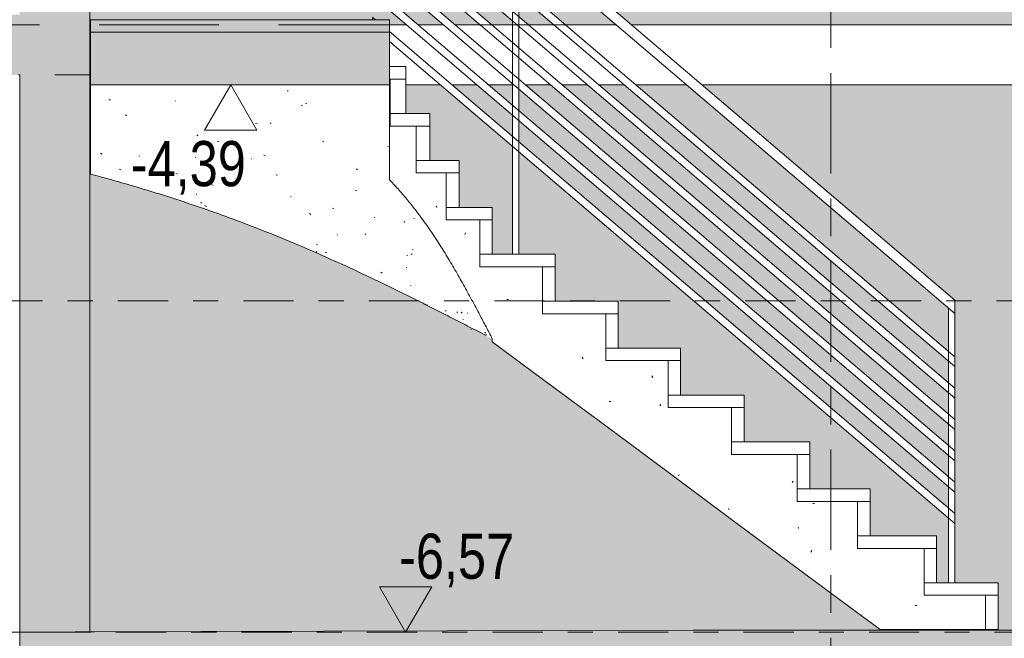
# Model space of a CAD drawing. Header units: metres. Extents: x -28 to 176, y -14 to 869.
# Tile 38 of 60: x 56.96 to 60.88, y -9.39 to -6.93. Entities that reach past the tile are written whole.
import ezdxf

# ---------------------------------------------------------------- set-up
doc = ezdxf.new("R2010")
doc.units = ezdxf.units.M
for name, pattern in [('_Ebene_', [0.4, 0.2, -0.1, 0, -0.1]), ('_Rasterlinie_', [0.75, 0.4, -0.1, 0.15, -0.1]), ('Abgebrochen', [0.714375, 0.47625, -0.238125])]:
    doc.linetypes.add(name, pattern=pattern)
for name, color, linetype, lineweight in [('A_Ebenen', 130, 'Continuous', 5), ('A_Geländer', 7, 'Continuous', 5), ('A_Geländer_Pfosten', 7, 'Continuous', 5), ('A_Geschossdecken', 7, 'Continuous', 5), ('A_Geschossdecken_Schraffur', 7, 'Continuous', 5), ('A_Hoehenkoten', 124, 'Continuous', 5), ('A_Raster', 128, 'Continuous', 5), ('A_Treppe', 38, 'Continuous', 5), ('A_Wand', 244, 'Continuous', 5), ('A_Wand_Schraff', 1, 'Continuous', 5), ('A_Wände_Oberflächenschraffur', 244, 'Continuous', 5)]:
    doc.layers.add(name, color=color, linetype=linetype, lineweight=lineweight)
doc.styles.add('Arial', font='arial.ttf', dxfattribs={"width": 0.8, "height": 0.18})
pattern_1 = [(0, (65.62118, 18.958), (0.813, 0.203), [0.007, -0.603, 0.007, -0.603, -3.251]), (0, (65.62118, 18.958), (0.813, 0.203), [-1.219, 0.007, -1.212, 0.007, -0.603, -1.422]), (0, (65.62118, 18.958), (0.813, 0.203), [-3.048, 0.007, -0.4, 0.007, -1.009]), (120, (65.92618, 19.06), (-0.5823032, 0.6025787), [0.007, -0.603, 0.007, -0.603, -3.251]), (120, (65.92618, 19.06), (-0.5823032, 0.6025787), [-1.219, 0.007, -1.212, 0.007, -0.603, -1.422]), (120, (65.92618, 19.06), (-0.5823032, 0.6025787), [-3.048, 0.007, -0.4, 0.007, -1.009]), (240, (66.02718, 19.466), (-0.2306968, -0.8055787), [0.007, -0.603, 0.007, -0.603, -3.251]), (240, (66.02718, 19.466), (-0.2306968, -0.8055787), [-1.219, 0.007, -1.212, 0.007, -0.603, -1.422]), (240, (66.02718, 19.466), (-0.2306968, -0.8055787), [-3.048, 0.007, -0.4, 0.007, -1.009])]

# ---------------------------------------------------------------- blocks, each defined once
blk = doc.blocks.new('FP_39-D')
at = {"layer": 'A_Treppe', "color": 7}
for p, q in [((-14.1828, -7.2068), (-14.18, -7.2102)), ((-14.8882, -7.245), (-14.8949, -7.244)), ((-14.6318, -7.2503), (-14.6291, -7.2479)), ((-14.1232, -7.2669), (-14.1294, -7.2658)), ((-14.1106, -7.26), (-14.1072, -7.2575)), ((-14.8286, -7.3042), (-14.8239, -7.3077)), ((-14.3044, -7.3386), (-14.3105, -7.3376)), ((-14.2521, -7.3357), (-14.2486, -7.3392)), ((-14.5448, -7.3845), (-14.5403, -7.3879)), ((-14.4566, -7.4101), (-14.4628, -7.4091)), ((-14.0423, -7.4115), (-14.0398, -7.4091)), ((-13.7815, -7.4301), (-13.783, -7.4298)), ((-14.9282, -7.4571), (-14.9218, -7.4605)), ((-14.7738, -7.4699), (-14.7735, -7.4675)), ((-14.5494, -7.4751), (-14.5486, -7.4727)), ((-14.3275, -7.4802), (-14.3262, -7.4778)), ((-14.277, -7.4646), (-14.2728, -7.468)), ((-14.8471, -7.5214), (-14.8535, -7.5204)), ((-13.9078, -7.5199), (-13.9046, -7.5233)), ((-14.6275, -7.5374), (-14.6213, -7.5408)), ((-14.2231, -7.5439), (-14.2286, -7.5428)), ((-14.4794, -7.584), (-14.4852, -7.583)), ((-13.9068, -7.6058), (-13.9117, -7.6048)), ((-14.5452, -7.6215), (-14.5462, -7.6191)), ((-14.1701, -7.6317), (-14.1698, -7.6293)), ((-14.5241, -7.6553), (-14.5298, -7.6543)), ((-14.5132, -7.666), (-14.5059, -7.6695)), ((-13.9986, -7.6776), (-14.0034, -7.6765)), ((-14.0957, -7.6978), (-14.0906, -7.7012)), ((-13.8375, -7.7147), (-13.8368, -7.7123)), ((-13.6795, -7.719), (-13.6782, -7.7165)), ((-13.7183, -7.7285), (-13.7153, -7.7319)), ((-13.9843, -7.7833), (-13.9852, -7.7809)), ((-13.8751, -7.7778), (-13.8707, -7.7813)), ((-14.0631, -7.8205), (-14.0676, -7.8194)), ((-13.6822, -7.842), (-13.6857, -7.841)), ((-14.0665, -7.8514), (-14.069, -7.849)), ((-14.0334, -7.8508), (-14.0267, -7.8542)), ((-13.7065, -7.8663), (-13.7069, -7.8639)), ((-13.6905, -7.8576), (-13.6869, -7.8611)), ((-13.7076, -7.9139), (-13.7109, -7.9128)), ((-13.812, -7.931), (-13.8061, -7.9344)), ((-13.6907, -7.9854), (-13.6938, -7.9844)), ((-13.6319, -8.0597), (-13.6255, -8.0631)), ((-13.5509, -8.0864), (-13.5539, -8.084)), ((-13.5059, -8.0913), (-13.5082, -8.0889)), ((-13.4916, -8.091), (-13.4877, -8.0944)), ((-13.4822, -8.1192), (-13.4842, -8.1181)), ((-13.4647, -8.0959), (-13.4662, -8.0935)), ((-13.4518, -8.1594), (-13.4541, -8.1584)), ((-13.3974, -8.1706), (-13.3946, -8.1741)), ((-13.3908, -8.181), (-13.3919, -8.18))]:
    blk.add_line(p, q, dxfattribs=at)
blk = doc.blocks.new('Geländer - 25mm 2-8070344-D')
at = {"layer": 'A_Geländer_Pfosten', "color": 250, "lineweight": 9}
for p, q in [((-11.5499, -8.0743), (-11.5499, -9.1682)), ((-11.5249, -9.1682), (-11.5249, -8.0956))]:
    blk.add_line(p, q, dxfattribs=at)
at = {"layer": 'A_Geländer_Pfosten', "color": 250, "lineweight": 9, "flags": 128}
for points in [[(-11.5375, -8.0849), (-11.5429, -8.0803), (-11.5472, -8.0766), (-11.5496, -8.0745), (-11.5499, -8.0743)], [(-11.5249, -8.0956), (-11.5252, -8.0953), (-11.5277, -8.0933), (-11.532, -8.0895), (-11.5375, -8.0849)]]:
    blk.add_lwpolyline(points, dxfattribs=at)
blk = doc.blocks.new('Geländer - 25mm 2-8070342-D')
at = {"layer": 'A_Geländer_Pfosten', "color": 250, "lineweight": 9}
for p, q in [((-13.2873, -6.795), (-13.2873, -7.8597)), ((-13.2623, -7.8597), (-13.2623, -6.8163))]:
    blk.add_line(p, q, dxfattribs=at)
blk = doc.blocks.new('Geländer - Geländer-8097931-D')
at = {"layer": 'A_Geländer', "lineweight": 9}
for points in [[(-13.8599, -5.9651), (-13.8458, -5.9592), (-13.8399, -5.9451), (-13.8458, -5.931), (-13.8599, -5.9251), (-13.874, -5.931), (-13.8799, -5.9451), (-13.874, -5.9592)], [(-13.8599, -6.1801), (-13.8493, -6.1757), (-13.8449, -6.1651), (-13.8493, -6.1545), (-13.8599, -6.1501), (-13.8705, -6.1545), (-13.8749, -6.1651), (-13.8705, -6.1757)], [(-13.8599, -6.3051), (-13.8493, -6.3007), (-13.8452, -6.2894), (-13.8493, -6.2795), (-13.8599, -6.2751), (-13.8705, -6.2795), (-13.8749, -6.2901), (-13.8705, -6.3007)], [(-13.8599, -6.4301), (-13.8493, -6.4257), (-13.8449, -6.4151), (-13.8493, -6.4045), (-13.8599, -6.4001), (-13.8705, -6.4045), (-13.8749, -6.4151), (-13.8705, -6.4257)], [(-13.8599, -6.5551), (-13.8493, -6.5507), (-13.8449, -6.5401), (-13.8493, -6.5295), (-13.8599, -6.5251), (-13.8705, -6.5295), (-13.8749, -6.5401), (-13.8705, -6.5507)], [(-13.8599, -6.6801), (-13.8493, -6.6757), (-13.8449, -6.6651), (-13.8493, -6.6545), (-13.8599, -6.6501), (-13.8705, -6.6545), (-13.8749, -6.6651), (-13.8705, -6.6757)], [(-13.8599, -6.8051), (-13.8493, -6.8007), (-13.8449, -6.7901), (-13.8493, -6.7795), (-13.8599, -6.7751), (-13.8705, -6.7795), (-13.8749, -6.7901), (-13.8705, -6.8007)]]:
    blk.add_hatch(color=253, dxfattribs=at).paths.add_polyline_path(points, flags=0)
at = {"layer": 'A_Geländer', "color": 250, "lineweight": 9}
for p, q in [((-13.8847, -5.9614), (-13.8847, -6.0894)), ((-13.8799, -5.9451), (-13.8799, -5.9614)), ((-13.8779, -5.9537), (-13.8772, -5.9525)), ((-13.8426, -5.9525), (-13.8424, -5.9529)), ((-13.8399, -5.9614), (-13.8399, -5.9451)), ((-13.8649, -5.9792), (-13.8624, -5.979)), ((-13.8447, -6.0709), (-13.8447, -5.9716)), ((-13.8624, -6.079), (-13.8649, -6.0802)), ((-13.8625, -6.0791), (-13.8601, -6.078)), ((-11.5249, -8.043), (-13.8399, -6.0687)), ((-13.8799, -6.0872), (-11.5249, -8.0956)), ((-13.8749, -6.1651), (-13.8749, -6.1832)), ((-13.8449, -6.1831), (-13.8449, -6.1651)), ((-13.8749, -6.2901), (-13.8749, -6.3082)), ((-11.5249, -8.268), (-13.8449, -6.2895)), ((-13.8449, -6.3081), (-13.8449, -6.2901)), ((-13.8449, -6.3093), (-13.8449, -6.3042)), ((-13.8449, -6.3289), (-11.5249, -8.3074)), ((-13.8749, -6.4151), (-13.8749, -6.4332)), ((-11.5249, -8.393), (-13.8449, -6.4145)), ((-13.8449, -6.4331), (-13.8449, -6.4151)), ((-13.8449, -6.4343), (-13.8449, -6.4292)), ((-13.8449, -6.4539), (-11.5249, -8.4324)), ((-13.8749, -6.5401), (-13.8749, -6.5582)), ((-11.5249, -8.518), (-13.8449, -6.5395)), ((-13.8449, -6.5581), (-13.8449, -6.5401)), ((-13.8449, -6.5593), (-13.8449, -6.5542)), ((-13.8449, -6.5789), (-11.5249, -8.5574)), ((-13.8749, -6.6651), (-13.8749, -6.6832)), ((-11.5249, -8.643), (-13.8449, -6.6645)), ((-13.8449, -6.6831), (-13.8449, -6.6651)), ((-13.8449, -6.6843), (-13.8449, -6.6792)), ((-13.8449, -6.7039), (-11.5249, -8.6824)), ((-13.8749, -6.7901), (-13.8749, -6.8082)), ((-11.5249, -8.768), (-13.8449, -6.7895)), ((-13.8449, -6.8081), (-13.8449, -6.7901)), ((-13.8449, -6.8093), (-13.8449, -6.8042)), ((-13.8449, -6.8289), (-11.5249, -8.8074)), ((-13.8324, -6.9251), (-13.8449, -6.9145)), ((-11.5249, -8.893), (-13.7773, -6.9721)), ((-13.7773, -7.0115), (-11.5249, -8.9324))]:
    blk.add_line(p, q, dxfattribs=at)
at = {"layer": 'A_Geländer', "color": 250, "lineweight": 9, "flags": 128}
for points in [[(-13.8799, -5.9498), (-13.8819, -5.9524), (-13.884, -5.9566), (-13.8847, -5.9612), (-13.884, -5.9658), (-13.8821, -5.9701), (-13.8789, -5.9738), (-13.8748, -5.9767), (-13.87, -5.9785), (-13.8649, -5.9792)], [(-13.8399, -5.9614), (-13.8406, -5.966), (-13.8426, -5.9703), (-13.8458, -5.974), (-13.8499, -5.9768), (-13.8547, -5.9786), (-13.8599, -5.9792), (-13.8651, -5.9786), (-13.8699, -5.9768), (-13.874, -5.974), (-13.8772, -5.9703), (-13.8792, -5.966), (-13.8799, -5.9614)], [(-13.8601, -6.078), (-13.8549, -6.0756), (-13.8501, -6.0733), (-13.8459, -6.0714), (-13.8427, -6.07), (-13.8406, -6.069), (-13.8399, -6.0687)], [(-13.8649, -6.0802), (-13.87, -6.0826), (-13.8748, -6.0848), (-13.8789, -6.0867), (-13.8821, -6.0882), (-13.884, -6.0891), (-13.8847, -6.0894)], [(-13.884, -6.0891), (-13.8819, -6.0882), (-13.88, -6.0873)], [(-13.8449, -6.1831), (-13.8454, -6.187), (-13.8469, -6.1907), (-13.8493, -6.1938), (-13.8524, -6.1962), (-13.856, -6.1977), (-13.8599, -6.1983), (-13.8638, -6.1977), (-13.8674, -6.1962), (-13.8705, -6.1938), (-13.8729, -6.1907), (-13.8744, -6.1871), (-13.8749, -6.1832)], [(-13.8449, -6.3081), (-13.8454, -6.312), (-13.8469, -6.3157), (-13.8493, -6.3188), (-13.8524, -6.3212), (-13.856, -6.3227), (-13.8599, -6.3233), (-13.8638, -6.3227), (-13.8674, -6.3212), (-13.8705, -6.3188), (-13.8729, -6.3157), (-13.8744, -6.3121), (-13.8749, -6.3082)], [(-13.8449, -6.3289), (-13.8449, -6.3282), (-13.8449, -6.3263), (-13.8449, -6.3232), (-13.8449, -6.3191), (-13.8449, -6.3144), (-13.8449, -6.3093)], [(-13.8449, -6.4331), (-13.8454, -6.437), (-13.8469, -6.4407), (-13.8493, -6.4438), (-13.8524, -6.4462), (-13.856, -6.4477), (-13.8599, -6.4483), (-13.8638, -6.4477), (-13.8674, -6.4462), (-13.8705, -6.4438), (-13.8729, -6.4407), (-13.8744, -6.4371), (-13.8749, -6.4332)], [(-13.8449, -6.4539), (-13.8449, -6.4532), (-13.8449, -6.4513), (-13.8449, -6.4482), (-13.8449, -6.4441), (-13.8449, -6.4394), (-13.8449, -6.4343)], [(-13.8449, -6.5581), (-13.8454, -6.562), (-13.8469, -6.5657), (-13.8493, -6.5688), (-13.8524, -6.5712), (-13.856, -6.5727), (-13.8599, -6.5733), (-13.8638, -6.5727), (-13.8674, -6.5712), (-13.8705, -6.5688), (-13.8729, -6.5657), (-13.8744, -6.5621), (-13.8749, -6.5582)], [(-13.8449, -6.5789), (-13.8449, -6.5782), (-13.8449, -6.5763), (-13.8449, -6.5732), (-13.8449, -6.5691), (-13.8449, -6.5644), (-13.8449, -6.5593)], [(-13.8449, -6.6831), (-13.8454, -6.687), (-13.8469, -6.6907), (-13.8493, -6.6938), (-13.8524, -6.6962), (-13.856, -6.6977), (-13.8599, -6.6983), (-13.8638, -6.6977), (-13.8674, -6.6962), (-13.8705, -6.6938), (-13.8729, -6.6907), (-13.8744, -6.6871), (-13.8749, -6.6832)], [(-13.8449, -6.7039), (-13.8449, -6.7032), (-13.8449, -6.7013), (-13.8449, -6.6982), (-13.8449, -6.6941), (-13.8449, -6.6894), (-13.8449, -6.6843)], [(-13.8449, -6.8081), (-13.8454, -6.812), (-13.8469, -6.8157), (-13.8493, -6.8188), (-13.8524, -6.8212), (-13.856, -6.8227), (-13.8599, -6.8233), (-13.8638, -6.8227), (-13.8674, -6.8212), (-13.8705, -6.8188), (-13.8729, -6.8157), (-13.8744, -6.8121), (-13.8749, -6.8082)], [(-13.8449, -6.8289), (-13.8449, -6.8282), (-13.8449, -6.8263), (-13.8449, -6.8232), (-13.8449, -6.8191), (-13.8449, -6.8144), (-13.8449, -6.8093)], [(-13.8449, -6.9244), (-13.8449, -6.9203), (-13.8449, -6.9172), (-13.8449, -6.9152), (-13.8449, -6.9145)], [(-11.5249, -8.043), (-11.5249, -8.0439), (-11.525, -8.0465), (-11.525, -8.0507), (-11.525, -8.0562), (-11.525, -8.0625), (-11.525, -8.0693)], [(-11.525, -8.0693), (-11.525, -8.0761), (-11.525, -8.0824), (-11.525, -8.0879), (-11.525, -8.0921), (-11.5249, -8.0947), (-11.5249, -8.0956)], [(-11.5247, -8.0693), (-11.5247, -8.0625), (-11.5247, -8.0562), (-11.5248, -8.0507), (-11.5248, -8.0465), (-11.5248, -8.0439)], [(-11.5248, -8.0947), (-11.5248, -8.0921), (-11.5248, -8.0879), (-11.5247, -8.0824), (-11.5247, -8.0761), (-11.5247, -8.0693)], [(-11.5249, -8.268), (-11.5249, -8.2687), (-11.5249, -8.2707), (-11.525, -8.2738), (-11.525, -8.2779), (-11.525, -8.2826), (-11.525, -8.2877)], [(-11.5247, -8.2877), (-11.5247, -8.2826), (-11.5248, -8.2779), (-11.5248, -8.2738), (-11.5248, -8.2707), (-11.5248, -8.2687)], [(-11.525, -8.2877), (-11.525, -8.2928), (-11.525, -8.2976), (-11.525, -8.3017), (-11.5249, -8.3048), (-11.5249, -8.3068), (-11.5249, -8.3074)], [(-11.5248, -8.3068), (-11.5248, -8.3048), (-11.5248, -8.3017), (-11.5248, -8.2976), (-11.5247, -8.2928), (-11.5247, -8.2877)], [(-11.5249, -8.393), (-11.5249, -8.3937), (-11.5249, -8.3957), (-11.525, -8.3988), (-11.525, -8.4029), (-11.525, -8.4076), (-11.525, -8.4127)], [(-11.525, -8.4127), (-11.525, -8.4178), (-11.525, -8.4226), (-11.525, -8.4267), (-11.5249, -8.4298), (-11.5249, -8.4318), (-11.5249, -8.4324)], [(-11.5247, -8.4127), (-11.5247, -8.4076), (-11.5248, -8.4029), (-11.5248, -8.3988), (-11.5248, -8.3957), (-11.5248, -8.3937)], [(-11.5248, -8.4318), (-11.5248, -8.4298), (-11.5248, -8.4267), (-11.5248, -8.4226), (-11.5247, -8.4178), (-11.5247, -8.4127)], [(-11.5249, -8.518), (-11.5249, -8.5187), (-11.5249, -8.5207), (-11.525, -8.5238), (-11.525, -8.5279), (-11.525, -8.5326), (-11.525, -8.5377)], [(-11.525, -8.5377), (-11.525, -8.5428), (-11.525, -8.5476), (-11.525, -8.5517), (-11.5249, -8.5548), (-11.5249, -8.5568), (-11.5249, -8.5574)], [(-11.5247, -8.5377), (-11.5247, -8.5326), (-11.5248, -8.5279), (-11.5248, -8.5238), (-11.5248, -8.5207), (-11.5248, -8.5187)], [(-11.5248, -8.5568), (-11.5248, -8.5548), (-11.5248, -8.5517), (-11.5248, -8.5476), (-11.5247, -8.5428), (-11.5247, -8.5377)], [(-11.5249, -8.643), (-11.5249, -8.6437), (-11.5249, -8.6457), (-11.525, -8.6488), (-11.525, -8.6529), (-11.525, -8.6576), (-11.525, -8.6627)], [(-11.525, -8.6627), (-11.525, -8.6678), (-11.525, -8.6726), (-11.525, -8.6767), (-11.5249, -8.6798), (-11.5249, -8.6818), (-11.5249, -8.6824)], [(-11.5247, -8.6627), (-11.5247, -8.6576), (-11.5248, -8.6529), (-11.5248, -8.6488), (-11.5248, -8.6457), (-11.5248, -8.6437)], [(-11.5248, -8.6818), (-11.5248, -8.6798), (-11.5248, -8.6767), (-11.5248, -8.6726), (-11.5247, -8.6678), (-11.5247, -8.6627)], [(-11.5249, -8.768), (-11.5249, -8.7687), (-11.5249, -8.7707), (-11.525, -8.7738), (-11.525, -8.7779), (-11.525, -8.7826), (-11.525, -8.7877)], [(-11.5247, -8.7877), (-11.5247, -8.7826), (-11.5248, -8.7779), (-11.5248, -8.7738), (-11.5248, -8.7707), (-11.5248, -8.7687)], [(-11.525, -8.7877), (-11.525, -8.7928), (-11.525, -8.7976), (-11.525, -8.8017), (-11.5249, -8.8048), (-11.5249, -8.8068), (-11.5249, -8.8074)], [(-11.5248, -8.8068), (-11.5248, -8.8048), (-11.5248, -8.8017), (-11.5248, -8.7976), (-11.5247, -8.7928), (-11.5247, -8.7877)], [(-11.5249, -8.893), (-11.5249, -8.8937), (-11.5249, -8.8957), (-11.525, -8.8988), (-11.525, -8.9029), (-11.525, -8.9076), (-11.525, -8.9127)], [(-11.5247, -8.9127), (-11.5247, -8.9076), (-11.5248, -8.9029), (-11.5248, -8.8988), (-11.5248, -8.8957), (-11.5248, -8.8937)], [(-11.525, -8.9127), (-11.525, -8.9178), (-11.525, -8.9226), (-11.525, -8.9267), (-11.5249, -8.9298), (-11.5249, -8.9318), (-11.5249, -8.9324)], [(-11.5248, -8.9318), (-11.5248, -8.9298), (-11.5248, -8.9267), (-11.5248, -8.9226), (-11.5247, -8.9178), (-11.5247, -8.9127)]]:
    blk.add_lwpolyline(points, dxfattribs=at)
at = {"layer": 'A_Geländer', "color": 250, "lineweight": 9}
for centre, radius, start, end in [((-13.8599, -5.9451), 0.02, 0, 180), ((-13.8599, -5.9451), 0.02, 180, 0), ((-13.8599, -6.1651), 0.015, 0, 180), ((-13.8599, -6.1651), 0.015, 180, 0), ((-13.8599, -6.2901), 0.015, 0, 180), ((-13.8599, -6.2901), 0.015, 180, 0), ((-13.8599, -6.4151), 0.015, 0, 180), ((-13.8599, -6.4151), 0.015, 180, 0), ((-13.8599, -6.5401), 0.015, 0, 180), ((-13.8599, -6.5401), 0.015, 180, 0), ((-13.8599, -6.6651), 0.015, 0, 180), ((-13.8599, -6.6651), 0.015, 180, 0), ((-13.8599, -6.7901), 0.015, 0, 180), ((-13.8599, -6.7901), 0.015, 180, 0)]:
    blk.add_arc(centre, radius, start, end, dxfattribs=at)
for points, knots in [([(-13.8399, -5.9451), (-13.8399, -5.9416), (-13.8418, -5.9346), (-13.8494, -5.927), (-13.8599, -5.9242), (-13.8704, -5.927), (-13.8768, -5.9334), (-13.8794, -5.9399), (-13.8799, -5.9434), (-13.8799, -5.9451)], [-1, -1, -1, -1, -0.833333, -0.666667, -0.5, -0.333333, -0.166667, -0.083333, 0, 0, 0, 0]), ([(-13.8799, -5.9451), (-13.8799, -5.9486), (-13.878, -5.9556), (-13.8704, -5.9632), (-13.8599, -5.966), (-13.8494, -5.9632), (-13.8431, -5.9568), (-13.8404, -5.9503), (-13.8399, -5.9468), (-13.8399, -5.9451)], [-1, -1, -1, -1, -0.833333, -0.666667, -0.5, -0.333333, -0.166667, -0.083333, 0, 0, 0, 0]), ([(-13.8749, -6.1651), (-13.8749, -6.1638), (-13.8746, -6.1612), (-13.873, -6.1575), (-13.8706, -6.1544), (-13.8664, -6.1512), (-13.8599, -6.1494), (-13.8521, -6.1515), (-13.8463, -6.1573), (-13.8449, -6.1625), (-13.8449, -6.1651)], [0, 0, 0, 0, 0.083333, 0.166667, 0.25, 0.333333, 0.5, 0.666667, 0.833333, 1, 1, 1, 1]), ([(-13.8449, -6.1651), (-13.8449, -6.1664), (-13.8452, -6.169), (-13.8468, -6.1727), (-13.8492, -6.1758), (-13.8534, -6.179), (-13.8599, -6.1808), (-13.8678, -6.1787), (-13.8735, -6.1729), (-13.8749, -6.1677), (-13.8749, -6.1651)], [0, 0, 0, 0, 0.083333, 0.166667, 0.25, 0.333333, 0.5, 0.666667, 0.833333, 1, 1, 1, 1]), ([(-13.8749, -6.2894), (-13.8748, -6.2883), (-13.8745, -6.2859), (-13.873, -6.2825), (-13.8706, -6.2794), (-13.8664, -6.2762), (-13.8599, -6.2744), (-13.8521, -6.2765), (-13.8465, -6.2821), (-13.845, -6.287), (-13.8449, -6.2894)], [0.0158974, 0.0158974, 0.0158974, 0.0158974, 0.0833333, 0.1666667, 0.25, 0.3333333, 0.5, 0.6666667, 0.8333333, 0.9841026, 0.9841026, 0.9841026, 0.9841026]), ([(-13.8449, -6.2901), (-13.8449, -6.2914), (-13.8452, -6.294), (-13.8468, -6.2977), (-13.8492, -6.3008), (-13.8534, -6.304), (-13.8599, -6.3058), (-13.8678, -6.3037), (-13.8735, -6.2979), (-13.8749, -6.2927), (-13.8749, -6.2901)], [0, 0, 0, 0, 0.083333, 0.166667, 0.25, 0.333333, 0.5, 0.666667, 0.833333, 1, 1, 1, 1]), ([(-13.8749, -6.4151), (-13.8749, -6.4138), (-13.8746, -6.4112), (-13.873, -6.4075), (-13.8706, -6.4044), (-13.8664, -6.4012), (-13.8599, -6.3994), (-13.8521, -6.4015), (-13.8463, -6.4073), (-13.8449, -6.4125), (-13.8449, -6.4151)], [0, 0, 0, 0, 0.083333, 0.166667, 0.25, 0.333333, 0.5, 0.666667, 0.833333, 1, 1, 1, 1]), ([(-13.8449, -6.4151), (-13.8449, -6.4164), (-13.8452, -6.419), (-13.8468, -6.4227), (-13.8492, -6.4258), (-13.8534, -6.429), (-13.8599, -6.4308), (-13.8678, -6.4287), (-13.8735, -6.4229), (-13.8749, -6.4177), (-13.8749, -6.4151)], [0, 0, 0, 0, 0.083333, 0.166667, 0.25, 0.333333, 0.5, 0.666667, 0.833333, 1, 1, 1, 1]), ([(-13.8749, -6.5401), (-13.8749, -6.5388), (-13.8746, -6.5362), (-13.873, -6.5325), (-13.8706, -6.5294), (-13.8664, -6.5262), (-13.8599, -6.5244), (-13.8521, -6.5265), (-13.8463, -6.5323), (-13.8449, -6.5375), (-13.8449, -6.5401)], [0, 0, 0, 0, 0.083333, 0.166667, 0.25, 0.333333, 0.5, 0.666667, 0.833333, 1, 1, 1, 1]), ([(-13.8449, -6.5401), (-13.8449, -6.5414), (-13.8452, -6.544), (-13.8468, -6.5477), (-13.8492, -6.5508), (-13.8534, -6.554), (-13.8599, -6.5558), (-13.8678, -6.5537), (-13.8735, -6.5479), (-13.8749, -6.5427), (-13.8749, -6.5401)], [0, 0, 0, 0, 0.083333, 0.166667, 0.25, 0.333333, 0.5, 0.666667, 0.833333, 1, 1, 1, 1]), ([(-13.8749, -6.6651), (-13.8749, -6.6638), (-13.8746, -6.6612), (-13.873, -6.6575), (-13.8706, -6.6544), (-13.8664, -6.6512), (-13.8599, -6.6494), (-13.8521, -6.6515), (-13.8463, -6.6573), (-13.8449, -6.6625), (-13.8449, -6.6651)], [0, 0, 0, 0, 0.083333, 0.166667, 0.25, 0.333333, 0.5, 0.666667, 0.833333, 1, 1, 1, 1]), ([(-13.8449, -6.6651), (-13.8449, -6.6664), (-13.8452, -6.669), (-13.8468, -6.6727), (-13.8492, -6.6758), (-13.8534, -6.679), (-13.8599, -6.6808), (-13.8678, -6.6787), (-13.8735, -6.6729), (-13.8749, -6.6677), (-13.8749, -6.6651)], [0, 0, 0, 0, 0.083333, 0.166667, 0.25, 0.333333, 0.5, 0.666667, 0.833333, 1, 1, 1, 1]), ([(-13.8749, -6.7901), (-13.8749, -6.7888), (-13.8746, -6.7862), (-13.873, -6.7825), (-13.8706, -6.7794), (-13.8664, -6.7762), (-13.8599, -6.7744), (-13.8521, -6.7765), (-13.8463, -6.7823), (-13.8449, -6.7875), (-13.8449, -6.7901)], [0, 0, 0, 0, 0.083333, 0.166667, 0.25, 0.333333, 0.5, 0.666667, 0.833333, 1, 1, 1, 1]), ([(-13.8449, -6.7901), (-13.8449, -6.7914), (-13.8452, -6.794), (-13.8468, -6.7977), (-13.8492, -6.8008), (-13.8534, -6.804), (-13.8599, -6.8058), (-13.8678, -6.8037), (-13.8735, -6.7979), (-13.8749, -6.7927), (-13.8749, -6.7901)], [0, 0, 0, 0, 0.083333, 0.166667, 0.25, 0.333333, 0.5, 0.666667, 0.833333, 1, 1, 1, 1])]:
    blk.add_open_spline(points, degree=3, knots=knots, dxfattribs=at)
for name in ['Geländer - 25mm 2-8070342-D', 'Geländer - 25mm 2-8070344-D']:
    blk.add_blockref(name, (0, 0))
blk = doc.blocks.new('Höhenkoten - leer-6237472-D')
at = {"layer": 'A_Hoehenkoten'}
for p, q in [((-13.6089, -9.1851), (-13.8168, -9.1851)), ((-13.7128, -9.3651), (-13.8168, -9.1851)), ((-13.7128, -9.3651), (-13.6089, -9.1851))]:
    blk.add_line(p, q, dxfattribs=at)

msp = doc.modelspace()

# ---------------------------------------------------------------- hatches: boundary and pattern name
at = {"layer": 'A_Geschossdecken_Schraffur', "lineweight": 9}
for points in [[(56.9653, -7.1451), (57.1022, -7.1451), (57.1022, -6.9051), (51.5235, -6.9051), (51.5235, -7.1451), (56.9622, -7.1451)], [(57.5927, -9.5651), (95.1584, -9.5651), (95.1584, -9.3651), (92.8391, -9.3725), (91.2861, -9.3708), (85.9909, -9.3718), (81.876, -9.3807), (81.4387, -9.3826), (78.8284, -9.3682), (77.1575, -9.3741), (76.3482, -9.3737), (72.234, -9.3649), (71.0099, -9.3648), (64.2013, -9.3569), (59.6453, -9.3568), (56.9622, -9.3651), (56.9622, -9.5651)]]:
    msp.add_hatch(color=253, dxfattribs=at).paths.add_polyline_path(points, flags=0)
at = {"layer": 'A_Treppe'}
msp.add_hatch(color=8, dxfattribs=at).paths.add_polyline_path([(58.3698, -6.9751), (58.4349, -6.9751), (58.4349, -6.9251), (57.2442, -6.9251), (57.2442, -6.9751), (57.9016, -6.9751)], flags=0)
at = {"layer": 'A_Treppe', "lineweight": 9}
msp.add_hatch(color=253, dxfattribs=at).paths.add_polyline_path([(58.1357, -7.1851), (58.4349, -7.1851), (58.4349, -6.9751), (57.2442, -6.9751), (57.2442, -7.1851), (57.9016, -7.1851)], flags=0)
at = {"layer": 'A_Treppe'}
h = msp.add_hatch(dxfattribs=at)
h.set_pattern_fill('FP_60', style=0, pattern_type=2)
h.set_pattern_definition(pattern_1)
h.paths.add_polyline_path([(58.6611, -7.8628), (58.6611, -7.5359), (58.5418, -7.5359), (58.5418, -7.6873), (58.5905, -7.7545), (58.6233, -7.803)], flags=0)
h = msp.add_hatch(dxfattribs=at)
h.set_pattern_fill('FP_60', style=0, pattern_type=2)
h.set_pattern_definition(pattern_1)
h.paths.add_polyline_path([(58.7947, -8.1011), (58.7947, -7.7228), (58.6611, -7.7228), (58.6611, -7.8628), (58.7209, -7.9653), (58.7626, -8.0408), (58.7662, -8.0475)], flags=0)
h = msp.add_hatch(dxfattribs=at)
h.set_pattern_fill('FP_60', style=0, pattern_type=2)
h.set_pattern_definition(pattern_1)
h.paths.add_polyline_path([(59.045, -8.3569), (59.045, -7.9097), (58.7947, -7.9097), (58.7947, -8.1011), (58.8447, -8.1965), (58.8447, -8.2083), (59.0229, -8.3405)], flags=0)
h = msp.add_hatch(dxfattribs=at)
h.set_pattern_fill('FP_60', style=0, pattern_type=2)
h.set_pattern_definition(pattern_1)
h.paths.add_polyline_path([(59.2966, -8.5436), (59.2966, -8.0966), (59.045, -8.0966), (59.045, -8.3569)], flags=0)
h = msp.add_hatch(dxfattribs=at)
h.set_pattern_fill('FP_60', style=0, pattern_type=2)
h.set_pattern_definition(pattern_1)
h.paths.add_polyline_path([(59.545, -8.7279), (59.545, -8.2836), (59.2966, -8.2836), (59.2966, -8.5436)], flags=0)
h = msp.add_hatch(dxfattribs=at)
h.set_pattern_fill('FP_60', style=0, pattern_type=2)
h.set_pattern_definition(pattern_1)
h.paths.add_polyline_path([(59.7983, -8.916), (59.7983, -8.4705), (59.545, -8.4705), (59.545, -8.7279), (59.7742, -8.8981)], flags=0)
h = msp.add_hatch(dxfattribs=at)
h.set_pattern_fill('FP_60', style=0, pattern_type=2)
h.set_pattern_definition(pattern_1)
h.paths.add_polyline_path([(60.0595, -9.1098), (60.0595, -8.6574), (59.7983, -8.6574), (59.7983, -8.916), (59.8127, -8.9266)], flags=0)
h = msp.add_hatch(dxfattribs=at)
h.set_pattern_fill('FP_60', style=0, pattern_type=2)
h.set_pattern_definition(pattern_1)
h.paths.add_polyline_path([(60.2999, -9.2881), (60.2999, -8.8443), (60.0595, -8.8443), (60.0595, -9.1098)], flags=0)
h = msp.add_hatch(dxfattribs=at)
h.set_pattern_fill('FP_60', style=0, pattern_type=2)
h.set_pattern_definition(pattern_1)
h.paths.add_polyline_path([(60.3901, -9.3551), (60.5649, -9.3551), (60.5649, -9.0313), (60.2999, -9.0313), (60.2999, -9.2881)], flags=0)
at = {"layer": 'A_Wand_Schraff', "lineweight": 9}
h = msp.add_hatch(color=253, dxfattribs=at)
h.paths.add_polyline_path([(57.1022, -7.1451), (57.2422, -7.1451), (57.2422, -6.8851), (56.9622, -6.8851), (56.9622, -6.9051), (57.1022, -6.9051)], flags=0)
h.paths.add_polyline_path([(56.9622, -4.8701), (57.2422, -4.8701), (57.2422, -3.0351), (56.9622, -3.0351), (56.9622, -4.8242)], flags=0)
msp.add_hatch(color=253, dxfattribs=at).paths.add_polyline_path([(56.9622, -9.3651), (57.2422, -9.3651), (57.2422, -7.1451), (56.9622, -7.1451), (56.9622, -8.9266)], flags=0)
at = {"layer": 'A_Wände_Oberflächenschraffur'}
h = msp.add_hatch(dxfattribs=at)
h.set_pattern_fill('FP_60', style=0, pattern_type=2)
h.set_pattern_definition(pattern_1)
h.paths.add_polyline_path([(58.3417, -6.8007), (58.3484, -6.8046), (58.3484, -6.8035), (58.3448, -6.802)], flags=0)
h.paths.add_polyline_path([(58.3373, -6.7901), (58.3393, -6.7976), (58.3404, -6.7976), (58.3378, -6.7913)], flags=0)
h.paths.add_polyline_path([(58.3417, -6.6757), (58.3484, -6.6796), (58.3484, -6.6785), (58.3448, -6.677)], flags=0)
h.paths.add_polyline_path([(58.3373, -6.6651), (58.3393, -6.6726), (58.3404, -6.6726), (58.3378, -6.6663)], flags=0)
h.paths.add_polyline_path([(58.3417, -6.4257), (58.3484, -6.4296), (58.3484, -6.4285), (58.3448, -6.427)], flags=0)
h.paths.add_polyline_path([(58.3373, -6.4151), (58.3393, -6.4226), (58.3404, -6.4226), (58.3378, -6.4163)], flags=0)
h.paths.add_polyline_path([(58.3417, -6.3007), (58.3484, -6.3046), (58.3484, -6.3035), (58.3448, -6.302)], flags=0)
h.paths.add_polyline_path([(58.3373, -6.2901), (58.3393, -6.2976), (58.3404, -6.2976), (58.3378, -6.2913)], flags=0)
h.paths.add_polyline_path([(58.3723, -5.9451), (58.3675, -5.9578), (58.3698, -5.9547), (58.3716, -5.9503)], flags=0)
h.paths.add_polyline_path([(57.2442, -6.9451), (57.2442, -6.9251), (58.3673, -6.9244), (58.3681, -6.9152), (58.3797, -6.9251), (58.4349, -6.9251), (58.4349, -6.9451), (58.5035, -6.9451), (58.3673, -6.8282), (58.3668, -6.812), (58.3629, -6.8188), (58.3562, -6.8227), (58.3484, -6.8227), (58.3417, -6.8188), (58.3378, -6.8121), (58.3373, -6.7994), (58.3378, -6.7889), (58.3432, -6.7789), (58.3523, -6.7751), (58.3629, -6.7795), (58.3681, -6.7902), (58.5498, -6.9451), (58.6501, -6.9451), (58.3673, -6.7032), (58.3668, -6.687), (58.3629, -6.6938), (58.3562, -6.6977), (58.3484, -6.6977), (58.3417, -6.6938), (58.3378, -6.6871), (58.3373, -6.6744), (58.3378, -6.6639), (58.3432, -6.6539), (58.3523, -6.6501), (58.3629, -6.6545), (58.3681, -6.6652), (58.6963, -6.9451), (58.7967, -6.9451), (58.3673, -6.5782), (58.3668, -6.562), (58.3629, -6.5688), (58.3562, -6.5727), (58.3484, -6.5727), (58.3417, -6.5688), (58.3378, -6.5621), (58.3373, -6.5494), (58.3378, -6.5389), (58.3432, -6.5289), (58.3523, -6.5251), (58.3629, -6.5295), (58.3681, -6.5402), (58.8429, -6.9451), (58.9251, -6.9451), (58.9249, -6.9294), (58.3673, -6.4532), (58.3668, -6.437), (58.3629, -6.4438), (58.3562, -6.4477), (58.3484, -6.4477), (58.3417, -6.4438), (58.3378, -6.4371), (58.3373, -6.4244), (58.3378, -6.4139), (58.3432, -6.4039), (58.3523, -6.4001), (58.3629, -6.4045), (58.3681, -6.4152), (58.9251, -6.8902), (58.9249, -6.8044), (58.3673, -6.3282), (58.3668, -6.312), (58.3629, -6.3188), (58.3562, -6.3227), (58.3484, -6.3227), (58.3417, -6.3188), (58.3378, -6.3121), (58.3373, -6.2994), (58.3376, -6.2894), (58.3417, -6.2795), (58.3523, -6.2751), (58.3629, -6.2795), (58.3681, -6.2902), (59.1361, -6.9451), (59.3383, -6.9451), (58.3333, -6.0867), (58.3275, -6.0882), (58.3282, -5.9566), (58.3323, -5.9487), (58.3327, -5.9442), (58.3381, -5.931), (58.3523, -5.9251), (58.3664, -5.931), (58.3723, -5.9451), (58.3716, -5.966), (58.3675, -5.9768), (58.3675, -6.0709), (58.3726, -6.069), (59.3999, -6.9451), (78.4986, -6.9451), (78.4986, -3.1651), (57.2422, -3.1651), (57.2422, -6.9451)], flags=0)
h.paths.add_polyline_path([(58.9895, -6.9451), (59.0898, -6.9451), (58.9496, -6.8255), (58.9499, -6.9113), (58.955, -6.9157)], flags=0)
h.paths.add_polyline_path([(58.3523, -6.8051), (58.3598, -6.8031), (58.3596, -6.8021), (58.3535, -6.8046)], flags=0)
h.paths.add_polyline_path([(58.3629, -6.8007), (58.3668, -6.794), (58.3657, -6.794), (58.3634, -6.7994)], flags=0)
h.paths.add_polyline_path([(58.3523, -6.6801), (58.3598, -6.6781), (58.3596, -6.6771), (58.3535, -6.6796)], flags=0)
h.paths.add_polyline_path([(58.3629, -6.6757), (58.3668, -6.669), (58.3657, -6.669), (58.3634, -6.6744)], flags=0)
h.paths.add_polyline_path([(58.3523, -6.5551), (58.3598, -6.5531), (58.3596, -6.5521), (58.3535, -6.5546)], flags=0)
h.paths.add_polyline_path([(58.3629, -6.5507), (58.3668, -6.544), (58.3657, -6.544), (58.3634, -6.5494)], flags=0)
h.paths.add_polyline_path([(58.3523, -6.4301), (58.3598, -6.4281), (58.3596, -6.4271), (58.3535, -6.4296)], flags=0)
h.paths.add_polyline_path([(58.3629, -6.4257), (58.3668, -6.419), (58.3657, -6.419), (58.3634, -6.4244)], flags=0)
h.paths.add_polyline_path([(58.3523, -6.3051), (58.3598, -6.3031), (58.3596, -6.3021), (58.3535, -6.3046)], flags=0)
h.paths.add_polyline_path([(58.3629, -6.3007), (58.3668, -6.294), (58.3657, -6.294), (58.3634, -6.2994)], flags=0)
h.paths.add_polyline_path([(58.3417, -6.1757), (58.3484, -6.1796), (58.3484, -6.1785), (58.3448, -6.177)], flags=0)
h.paths.add_polyline_path([(58.3373, -6.1651), (58.3393, -6.1726), (58.3404, -6.1726), (58.3378, -6.1663)], flags=0)
h.paths.add_polyline_path([(58.3523, -6.1983), (58.3448, -6.1962), (58.3393, -6.1907), (58.3373, -6.1832), (58.3378, -6.1639), (58.3417, -6.1545), (58.3523, -6.1501), (58.3629, -6.1545), (58.3673, -6.1651), (58.3668, -6.187), (58.3629, -6.1938), (58.3562, -6.1977), (58.3536, -6.1981)], flags=0)
h.paths.add_polyline_path([(58.3328, -5.9494), (58.3335, -5.948), (58.3328, -5.9489)], flags=0)
h = msp.add_hatch(dxfattribs=at)
h.set_pattern_fill('FP_60', style=0, pattern_type=2)
h.set_pattern_definition(pattern_1)
h.paths.add_polyline_path([(77.1064, -9.3651), (78.6287, -9.3651), (78.6287, -7.1851), (59.6813, -7.1851), (60.6873, -8.0439), (60.687, -8.0956), (60.6873, -9.1682), (60.8599, -9.1682), (60.8599, -9.3551), (60.3901, -9.3551), (58.8447, -8.2083), (58.8447, -8.1965), (58.5842, -8.0629), (58.4174, -7.9803), (58.3111, -7.9298), (58.1973, -7.8776), (58.068, -7.8214), (57.9583, -7.7761), (57.8293, -7.7262), (57.6993, -7.6792), (57.5553, -7.6312), (57.4203, -7.5897), (57.3091, -7.5579), (57.2442, -7.5403), (57.2442, -7.1851), (57.2422, -7.1851), (57.2422, -9.3642), (58.2732, -9.361), (59.7742, -9.3568), (64.9575, -9.357), (71.0265, -9.3648), (77.1064, -9.3651)], flags=0)
h.paths.add_polyline_path([(60.6149, -9.1682), (60.6623, -9.1682), (60.6623, -8.9111), (58.9498, -7.4506), (58.9499, -7.8597), (59.095, -7.8597), (59.095, -8.0466), (59.3466, -8.0475), (59.3466, -8.2336), (59.595, -8.2336), (59.595, -8.4205), (59.8483, -8.4205), (59.8483, -8.6074), (60.1095, -8.6074), (60.1095, -8.7943), (60.3499, -8.7943), (60.3499, -8.9813), (60.6149, -8.9813), (60.6149, -9.0313)], flags=0)
h.paths.add_polyline_path([(60.6624, -8.8718), (60.6623, -8.7861), (58.9497, -7.3256), (58.9499, -7.4113), (60.6623, -8.8717)], flags=0)
h.paths.add_polyline_path([(60.6624, -8.7468), (60.6623, -8.6611), (58.9497, -7.2006), (58.9499, -7.2863), (60.6623, -8.7467)], flags=0)
h.paths.add_polyline_path([(60.6624, -8.6218), (60.6623, -8.5361), (59.0781, -7.1851), (58.9778, -7.1851), (60.6623, -8.6217)], flags=0)
h.paths.add_polyline_path([(60.6625, -8.4968), (60.6623, -8.4111), (59.2247, -7.1851), (59.1243, -7.1851), (60.6623, -8.4967)], flags=0)
h.paths.add_polyline_path([(60.6625, -8.3719), (60.6623, -8.2861), (59.3713, -7.1851), (59.2709, -7.1851), (60.6623, -8.3717)], flags=0)
h.paths.add_polyline_path([(60.6625, -8.2469), (60.6626, -8.0745), (60.6257, -8.043), (59.6197, -7.1851), (59.4175, -7.1851), (60.6623, -8.2467)], flags=0)
h.paths.add_polyline_path([(58.8447, -7.8597), (58.9249, -7.8597), (58.9249, -7.4294), (58.6384, -7.1851), (58.5008, -7.1851), (58.5008, -7.2989), (58.5963, -7.2989), (58.5963, -7.4859), (58.7122, -7.4859), (58.7122, -7.6728), (58.8447, -7.6728), (58.8447, -7.7545)], flags=0)
h.paths.add_polyline_path([(58.925, -7.3901), (58.9249, -7.3044), (58.785, -7.1851), (58.6846, -7.1851), (58.9249, -7.39)], flags=0)
h.paths.add_polyline_path([(58.925, -7.2651), (58.9249, -7.1851), (58.8312, -7.1851), (58.9249, -7.265)], flags=0)

# ---------------------------------------------------------------- linework, layer by layer
at = {"layer": 'A_Ebenen', "color": 31, "linetype": 'Abgebrochen'}
msp.add_line((97.0457, -6.9451), (45.2253, -6.9451), dxfattribs=at)
at = {"layer": 'A_Ebenen', "color": 170, "linetype": '_Ebene_', "lineweight": 9}
for p, q in [((97.0531, -8.0451), (45.6559, -8.0451)), ((97.0457, -9.3651), (45.2253, -9.3651))]:
    msp.add_line(p, q, dxfattribs=at)
at = {"layer": 'A_Geschossdecken', "color": 250, "lineweight": 9}
for p, q in [((78.4986, -6.9451), (59.3999, -6.9451)), ((56.9577, -7.1451), (56.9622, -7.1451)), ((57.2422, -7.1851), (57.2442, -7.1851)), ((58.5008, -7.1851), (58.6385, -7.1851)), ((58.6846, -7.1851), (58.7851, -7.1851)), ((58.8312, -7.1851), (58.9251, -7.1851)), ((58.9778, -7.1851), (59.0783, -7.1851)), ((59.1243, -7.1851), (59.2247, -7.1851)), ((59.2709, -7.1851), (59.3713, -7.1851)), ((59.4175, -7.1851), (59.6197, -7.1851)), ((56.9622, -9.3651), (56.9577, -9.3651)), ((57.1836, -9.3644), (56.9622, -9.3651)), ((56.9622, -9.3651), (56.9622, -9.5651)), ((57.1941, -9.3644), (57.1836, -9.3644)), ((59.6453, -9.3568), (57.1941, -9.3644)), ((57.2421, -9.3642), (57.2607, -9.3642)), ((57.2607, -9.3642), (57.2421, -9.3642)), ((60.9575, -9.3569), (59.6453, -9.3568))]:
    msp.add_line(p, q, dxfattribs=at)
at = {"layer": 'A_Raster', "linetype": '_Rasterlinie_', "lineweight": 9}
msp.add_line((60.1938, -12.7877), (60.1938, 6.0538), dxfattribs=at)
at = {"layer": 'A_Treppe', "color": 250, "lineweight": 9}
for p, q in [((58.4349, -6.9251), (57.2442, -6.9251)), ((57.2442, -6.9251), (57.2442, -6.9751)), ((58.4349, -6.9751), (58.4349, -6.9251)), ((58.4349, -6.9751), (57.2442, -6.9751)), ((57.2442, -6.9751), (57.2442, -7.1851)), ((57.2442, -6.9751), (58.4349, -6.9751)), ((58.4349, -7.1851), (58.4349, -6.9751)), ((58.4349, -7.112), (58.5008, -7.112)), ((58.5008, -7.162), (58.5008, -7.112)), ((58.4349, -7.162), (58.4374, -7.162)), ((58.5008, -7.162), (58.4349, -7.162)), ((58.4374, -7.3489), (58.4374, -7.162)), ((58.5008, -7.162), (58.4374, -7.162)), ((58.4374, -7.162), (58.4374, -7.2989)), ((58.5008, -7.2989), (58.5008, -7.162)), ((57.2442, -7.1851), (58.4349, -7.1851)), ((58.4374, -7.2989), (58.5963, -7.2989)), ((58.4374, -7.2989), (58.4374, -7.3489)), ((58.4374, -7.2989), (58.5008, -7.2989)), ((58.5963, -7.3489), (58.5963, -7.2989)), ((58.4374, -7.3489), (58.5418, -7.3489)), ((58.5963, -7.3489), (58.4374, -7.3489)), ((58.5418, -7.5359), (58.5418, -7.3489)), ((58.5963, -7.3489), (58.5418, -7.3489)), ((58.5418, -7.3489), (58.5418, -7.4859)), ((58.5963, -7.4859), (58.5963, -7.3489)), ((58.5418, -7.4859), (58.7122, -7.4859)), ((58.5418, -7.4859), (58.5418, -7.5359)), ((58.5418, -7.4859), (58.5963, -7.4859)), ((58.7122, -7.5359), (58.7122, -7.4859)), ((58.5418, -7.5359), (58.6611, -7.5359)), ((58.7122, -7.5359), (58.5418, -7.5359)), ((58.6611, -7.7228), (58.6611, -7.5359)), ((58.7122, -7.5359), (58.6611, -7.5359)), ((58.6611, -7.5359), (58.6611, -7.6728)), ((58.7122, -7.6728), (58.7122, -7.5359)), ((58.6611, -7.6728), (58.8447, -7.6728)), ((58.6611, -7.6728), (58.6611, -7.7228)), ((58.6611, -7.6728), (58.7122, -7.6728)), ((58.8447, -7.7228), (58.8447, -7.6728)), ((58.6611, -7.7228), (58.7947, -7.7228)), ((58.8447, -7.7228), (58.6611, -7.7228)), ((58.7947, -7.9097), (58.7947, -7.7228)), ((58.8447, -7.7228), (58.7947, -7.7228)), ((58.7947, -7.7228), (58.7947, -7.8597)), ((58.8447, -7.8597), (58.8447, -7.7228)), ((58.7947, -7.8597), (59.095, -7.8597)), ((58.7947, -7.8597), (58.7947, -7.9097)), ((58.7947, -7.8597), (58.8447, -7.8597)), ((59.095, -7.9097), (59.095, -7.8597)), ((58.7947, -7.9097), (58.8447, -7.9097)), ((59.095, -7.9097), (58.7947, -7.9097)), ((58.8447, -7.9097), (59.045, -7.9097)), ((59.045, -8.0966), (59.045, -7.9097)), ((59.095, -7.9097), (59.045, -7.9097)), ((59.045, -7.9097), (59.045, -8.0466)), ((59.095, -8.0466), (59.095, -7.9097)), ((59.045, -8.0466), (59.3466, -8.0466)), ((59.045, -8.0466), (59.045, -8.0966)), ((59.045, -8.0466), (59.095, -8.0466)), ((59.3466, -8.0966), (59.3466, -8.0466)), ((59.045, -8.0966), (59.2966, -8.0966)), ((59.3466, -8.0966), (59.045, -8.0966)), ((59.2966, -8.2836), (59.2966, -8.0966)), ((59.3466, -8.0966), (59.2966, -8.0966)), ((59.2966, -8.0966), (59.2966, -8.2336)), ((59.3466, -8.2336), (59.3466, -8.0966)), ((58.8198, -8.1835), (58.7947, -8.1706)), ((58.8447, -8.1965), (58.8447, -8.2083)), ((58.8447, -8.2083), (59.045, -8.3569)), ((59.2966, -8.2336), (59.595, -8.2336)), ((59.2966, -8.2336), (59.2966, -8.2836)), ((59.2966, -8.2336), (59.3466, -8.2336)), ((59.595, -8.2836), (59.595, -8.2336)), ((59.2966, -8.2836), (59.545, -8.2836)), ((59.595, -8.2836), (59.2966, -8.2836)), ((59.545, -8.4705), (59.545, -8.2836)), ((59.595, -8.2836), (59.545, -8.2836)), ((59.545, -8.2836), (59.545, -8.4205)), ((59.595, -8.4205), (59.595, -8.2836)), ((59.045, -8.3569), (59.2966, -8.5436)), ((59.545, -8.4205), (59.8483, -8.4205)), ((59.545, -8.4205), (59.545, -8.4705)), ((59.545, -8.4205), (59.595, -8.4205)), ((59.8483, -8.4705), (59.8483, -8.4205)), ((59.545, -8.4705), (59.7983, -8.4705)), ((59.8483, -8.4705), (59.545, -8.4705)), ((59.7983, -8.6574), (59.7983, -8.4705)), ((59.8483, -8.4705), (59.7983, -8.4705)), ((59.7983, -8.4705), (59.7983, -8.6074)), ((59.8483, -8.6074), (59.8483, -8.4705)), ((59.2966, -8.5436), (59.545, -8.7279)), ((59.7983, -8.6074), (60.1095, -8.6074)), ((59.7983, -8.6074), (59.7983, -8.6574)), ((59.7983, -8.6074), (59.8483, -8.6074)), ((60.1095, -8.6574), (60.1095, -8.6074)), ((59.7983, -8.6574), (60.0595, -8.6574)), ((60.1095, -8.6574), (59.7983, -8.6574)), ((60.0595, -8.8443), (60.0595, -8.6574)), ((60.1095, -8.6574), (60.0595, -8.6574)), ((60.0595, -8.6574), (60.0595, -8.7943)), ((60.1095, -8.7943), (60.1095, -8.6574)), ((59.545, -8.7279), (59.7983, -8.916)), ((60.0595, -8.7943), (60.3499, -8.7943)), ((60.0595, -8.7943), (60.0595, -8.8443)), ((60.0595, -8.7943), (60.1095, -8.7943)), ((60.3499, -8.8443), (60.3499, -8.7943)), ((60.0595, -8.8443), (60.2999, -8.8443)), ((60.3499, -8.8443), (60.0595, -8.8443)), ((60.2999, -9.0313), (60.2999, -8.8443)), ((60.3499, -8.8443), (60.2999, -8.8443)), ((60.2999, -8.8443), (60.2999, -8.9813)), ((60.3499, -8.9813), (60.3499, -8.8443)), ((59.7983, -8.916), (60.0595, -9.1098)), ((60.2999, -8.9813), (60.6149, -8.9813)), ((60.2999, -8.9813), (60.2999, -9.0313)), ((60.2999, -8.9813), (60.3499, -8.9813)), ((60.6149, -9.0313), (60.6149, -8.9813)), ((60.2999, -9.0313), (60.5649, -9.0313)), ((60.6149, -9.0313), (60.2999, -9.0313)), ((60.5649, -9.2182), (60.5649, -9.0313)), ((60.6149, -9.0313), (60.5649, -9.0313)), ((60.5649, -9.0313), (60.5649, -9.1682)), ((60.6149, -9.1682), (60.6149, -9.0313)), ((60.0595, -9.1098), (60.2999, -9.2881)), ((60.5649, -9.1682), (60.8599, -9.1682)), ((60.5649, -9.1682), (60.5649, -9.2182)), ((60.5649, -9.1682), (60.6149, -9.1682)), ((60.8599, -9.2182), (60.8599, -9.1682)), ((60.5649, -9.2182), (60.8099, -9.2182)), ((60.8599, -9.2182), (60.5649, -9.2182)), ((60.8099, -9.3551), (60.8099, -9.2182)), ((60.8599, -9.2182), (60.8099, -9.2182)), ((60.8099, -9.2182), (60.8099, -9.3551)), ((60.8599, -9.3551), (60.8599, -9.2182)), ((60.3901, -9.3551), (60.2999, -9.2881)), ((60.5649, -9.3551), (60.3901, -9.3551)), ((60.5649, -9.3551), (60.8099, -9.3551)), ((60.8099, -9.3551), (60.8599, -9.3551))]:
    msp.add_line(p, q, dxfattribs=at)
msp.add_arc((57.513, -8.4547), 1.2828, 43.8944, 44.0607, dxfattribs=at)
for points, knots in [([(57.2442, -7.1851), (57.2442, -7.2107), (57.2442, -7.2603), (57.2442, -7.3435), (57.2442, -7.3972), (57.2442, -7.4279)], [-1, -1, -1, -1, -0.722222, -0.444444, 0, 0, 0, 0]), ([(58.4349, -7.5626), (58.4349, -7.5444), (58.4349, -7.5068), (58.4349, -7.4536), (58.4349, -7.4052), (58.4349, -7.3768), (58.4349, -7.3624)], [-1, -1, -1, -1, -0.7, -0.4, -0.2, 0, 0, 0, 0]), ([(58.0223, -7.8022), (57.9371, -7.767), (57.8082, -7.717), (57.634, -7.6564), (57.5463, -7.6281), (57.5022, -7.6144)], [0, 0, 0, 0, 0.5, 0.75, 1, 1, 1, 1]), ([(58.7947, -8.1706), (58.7733, -8.1595), (58.7303, -8.1373), (58.6658, -8.1042), (58.6012, -8.0714), (58.5148, -8.0279), (58.4497, -7.9959), (58.4062, -7.9749)], [0, 0, 0, 0, 0.166667, 0.333333, 0.5, 0.666667, 1, 1, 1, 1])]:
    msp.add_open_spline(points, degree=3, knots=knots, dxfattribs=at)
for points in [[(58.4349, -7.3624), (58.4349, -7.3434), (58.4349, -7.3048), (58.4349, -7.2455), (58.4349, -7.2054), (58.4349, -7.1851)], [(57.2442, -7.4279), (57.2442, -7.4418), (57.2442, -7.4686), (57.2442, -7.506), (57.2442, -7.5292), (57.2442, -7.5403)], [(57.2442, -7.5403), (57.2875, -7.5518), (57.3738, -7.5756), (57.4595, -7.6012), (57.5022, -7.6144)], [(58.4374, -7.5653), (58.4498, -7.5782), (58.4741, -7.6044), (58.5088, -7.6451), (58.531, -7.6731), (58.5418, -7.6873)], [(58.5418, -7.6873), (58.5561, -7.706), (58.584, -7.7441), (58.6236, -7.8028), (58.6488, -7.8427), (58.6611, -7.8628)], [(58.4062, -7.9749), (58.3641, -7.9545), (58.2795, -7.9145), (58.1516, -7.8568), (58.0655, -7.8201), (58.0223, -7.8022)], [(58.6611, -7.8628), (58.6729, -7.8823), (58.6962, -7.9214), (58.7299, -7.9808), (58.7627, -8.0408), (58.7841, -8.0809), (58.7947, -8.1011)], [(58.7947, -8.1011), (58.8031, -8.1169), (58.8198, -8.1487), (58.8365, -8.1805), (58.8447, -8.1965)]]:
    msp.add_open_spline(points, degree=3, dxfattribs=at)
at = {"layer": 'A_Wand', "color": 250, "lineweight": 9}
for p, q in [((57.2422, -9.3651), (57.2422, -6.8851)), ((57.2422, -6.9451), (57.2442, -6.9451)), ((58.4349, -6.9451), (58.5036, -6.9451)), ((58.5498, -6.9451), (58.6502, -6.9451)), ((58.6963, -6.9451), (58.7968, -6.9451)), ((58.8429, -6.9451), (58.9253, -6.9451)), ((58.9895, -6.9451), (59.0898, -6.9451)), ((59.1361, -6.9451), (59.3383, -6.9451)), ((56.9622, -7.1451), (56.9622, -9.3651)), ((57.2422, -7.1451), (57.1022, -7.1451)), ((78.6287, -7.1851), (59.6813, -7.1851)), ((56.9622, -9.3651), (57.2422, -9.3651))]:
    msp.add_line(p, q, dxfattribs=at)

# ---------------------------------------------------------------- block references
at = {"layer": 'A_Geländer', "color": 250, "lineweight": 9}
msp.add_blockref('Geländer - Geländer-8097931-D', (72.2122, 0), dxfattribs=at)
at = {"layer": 'A_Hoehenkoten', "extrusion": (0, 0, -1), "rotation": 180}
msp.add_blockref('Höhenkoten - leer-6237472-D', (-71.5156, -16.5502), dxfattribs=at)
at = {"layer": 'A_Hoehenkoten'}
msp.add_blockref('Höhenkoten - leer-6237472-D', (72.2122, 0), dxfattribs=at)
at = {"layer": 'A_Treppe', "color": 250, "lineweight": 9}
msp.add_blockref('FP_39-D', (72.2122, 0), dxfattribs=at)

# ---------------------------------------------------------------- texts
at = {"layer": 'A_Hoehenkoten', "char_height": 0.18, "width": 0.542095, "attachment_point": 1, "line_spacing_factor": 0.941778, "style": 'Arial'}
for s, insert in [('-4,39', (57.4047, -7.4085)), ('-6,57', (58.4735, -8.9729))]:
    msp.add_mtext(s, dxfattribs=dict(at, insert=insert))

doc.saveas('drawing.dxf')
